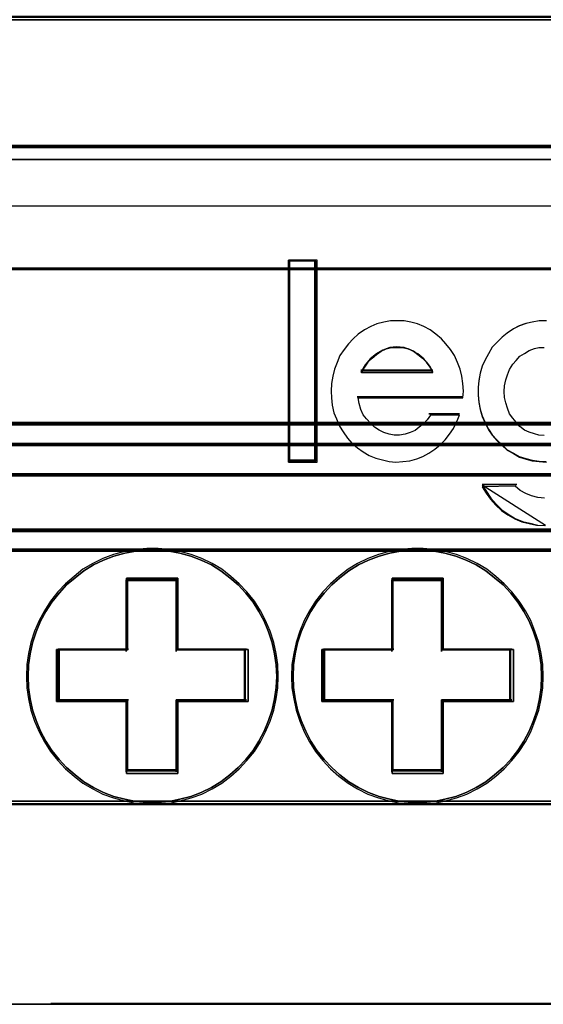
# Model space of a CAD drawing. Header units: millimetres. Extents: x 203 to 3426, y 719 to 2381.
# Tile 143 of 185: x 3361.81 to 3363.34, y 2287.22 to 2290.09. Entities that reach past the tile are written whole.
import ezdxf

# ---------------------------------------------------------------- set-up
doc = ezdxf.new("R2010")
doc.units = ezdxf.units.MM
doc.layers.add('45', color=7, linetype='Continuous')
doc.layers.add('E_Legrand_obudowy', color=7, linetype='Continuous')

# ---------------------------------------------------------------- blocks, each defined once
blk = doc.blocks.new('XL3 160 wnękowa 6x24M')
at = {"layer": 'E_Legrand_obudowy'}
blk.add_lwpolyline([(-215.641, -325.091), (215.545, -325.091), (215.545, -370.033), (-215.641, -370.033), (-215.641, -325.091)], dxfattribs=at)
blk = doc.blocks.new('BR 4P-10 125A (400408)')
at = {"layer": '45', "color": 139}
for points in [[(101.743, -16.477), (4.017, -16.477), (101.743, -16.477)], [(101.743, -16.477), (4.017, -16.477), (101.743, -16.477)], [(7.254, -20.012), (98.498, -20.012), (7.254, -20.012)], [(94.818, -23.471), (11.015, -23.471), (94.818, -23.471)], [(99.939, -27.82), (5.821, -27.82), (99.939, -27.82)], [(99.939, -28.411), (5.821, -28.411), (99.939, -28.411)], [(99.939, -29.259), (5.821, -29.259), (99.939, -29.259)], [(99.939, -30.824), (5.821, -30.824), (99.939, -30.824)], [(5.821, -31.382), (99.939, -31.382), (5.821, -31.382)], [(41.436, -34.967), (41.422, -34.641), (41.376, -34.336), (41.309, -34.025), (41.209, -33.713), (41.082, -33.415), (40.936, -33.144), (40.769, -32.88), (40.563, -32.622), (40.35, -32.392), (40.116, -32.188), (39.863, -31.992), (39.597, -31.829), (39.31, -31.694), (39.017, -31.579), (38.71, -31.497), (38.411, -31.443), (38.091, -31.409), (37.778, -31.409), (37.464, -31.443), (37.158, -31.497), (36.851, -31.579), (36.558, -31.694), (36.278, -31.829), (36.005, -31.992), (35.759, -32.188), (35.519, -32.392), (35.305, -32.622), (35.106, -32.88), (34.932, -33.144), (34.786, -33.415), (34.659, -33.713), (34.559, -34.025), (34.493, -34.336), (34.446, -34.641), (34.439, -34.967), (34.446, -35.285), (34.493, -35.597), (34.559, -35.909), (34.659, -36.214), (34.786, -36.512), (34.932, -36.79), (35.106, -37.054), (35.305, -37.305), (35.519, -37.535), (35.759, -37.745), (36.005, -37.935), (36.278, -38.097), (36.558, -38.24), (36.851, -38.348), (37.158, -38.429), (37.464, -38.49), (37.778, -38.524), (38.091, -38.524), (38.411, -38.49), (38.71, -38.429), (39.017, -38.348), (39.31, -38.24), (39.597, -38.097), (39.863, -37.935), (40.116, -37.745), (40.35, -37.535), (40.563, -37.305), (40.769, -37.054), (40.936, -36.79), (41.082, -36.512), (41.209, -36.214), (41.309, -35.909), (41.376, -35.597), (41.422, -35.285), (41.436, -34.967)], [(48.894, -34.967), (48.888, -34.641), (48.841, -34.336), (48.774, -34.025), (48.668, -33.713), (48.548, -33.415), (48.401, -33.144), (48.228, -32.88), (48.028, -32.622), (47.815, -32.392), (47.575, -32.188), (47.329, -31.992), (47.056, -31.829), (46.776, -31.694), (46.483, -31.579), (46.176, -31.497), (45.87, -31.443), (45.557, -31.409), (45.244, -31.409), (44.924, -31.443), (44.618, -31.497), (44.318, -31.579), (44.025, -31.694), (43.738, -31.829), (43.472, -31.992), (43.219, -32.188), (42.986, -32.392), (42.772, -32.622), (42.566, -32.88), (42.399, -33.144), (42.253, -33.415), (42.126, -33.713), (42.026, -34.025), (41.96, -34.336), (41.913, -34.641), (41.9, -34.967), (41.913, -35.285), (41.96, -35.597), (42.026, -35.909), (42.126, -36.214), (42.253, -36.512), (42.399, -36.79), (42.566, -37.054), (42.772, -37.305), (42.986, -37.535), (43.219, -37.745), (43.472, -37.935), (43.738, -38.097), (44.025, -38.24), (44.318, -38.348), (44.618, -38.429), (44.924, -38.49), (45.244, -38.524), (45.557, -38.524), (45.87, -38.49), (46.176, -38.429), (46.483, -38.348), (46.776, -38.24), (47.056, -38.097), (47.329, -37.935), (47.575, -37.745), (47.815, -37.535), (48.028, -37.305), (48.228, -37.054), (48.401, -36.79), (48.548, -36.512), (48.668, -36.214), (48.774, -35.909), (48.841, -35.597), (48.888, -35.285), (48.894, -34.967)], [(38.66, -32.25), (37.2, -32.25), (38.66, -32.25)], [(37.2, -32.25), (37.2, -34.263), (37.2, -32.25)], [(38.601, -34.263), (38.601, -32.25), (38.601, -34.263)], [(46.133, -32.25), (44.675, -32.25), (46.133, -32.25)], [(44.675, -32.25), (44.675, -34.263), (44.675, -32.25)], [(46.074, -34.263), (46.074, -32.25), (46.074, -34.263)], [(37.259, -34.204), (35.278, -34.204), (37.259, -34.204)], [(35.278, -34.204), (35.278, -35.688), (35.278, -34.204)], [(40.583, -34.204), (38.601, -34.204), (40.583, -34.204)], [(40.525, -35.688), (40.525, -34.204), (40.525, -35.688)], [(44.732, -34.204), (42.751, -34.204), (44.732, -34.204)], [(42.751, -34.204), (42.751, -35.688), (42.751, -34.204)], [(48.056, -34.204), (46.074, -34.204), (48.056, -34.204)], [(47.998, -35.688), (47.998, -34.204), (47.998, -35.688)], [(35.278, -35.629), (37.259, -35.629), (35.278, -35.629)], [(37.2, -35.629), (37.2, -37.657), (37.2, -35.629)], [(38.601, -37.657), (38.601, -35.629), (38.601, -37.657)], [(38.601, -35.629), (40.583, -35.629), (38.601, -35.629)], [(42.751, -35.629), (44.732, -35.629), (42.751, -35.629)], [(44.675, -35.629), (44.675, -37.657), (44.675, -35.629)], [(46.074, -37.657), (46.074, -35.629), (46.074, -37.657)], [(46.074, -35.629), (48.056, -35.629), (46.074, -35.629)], [(37.2, -37.599), (38.66, -37.599), (37.2, -37.599)], [(44.675, -37.599), (46.133, -37.599), (44.675, -37.599)], [(4.017, -38.485), (101.743, -38.485), (4.017, -38.485)], [(101.743, -38.58), (4.017, -38.58), (101.743, -38.58)], [(101.743, -38.58), (4.017, -38.58), (101.743, -38.58)]]:
    blk.add_lwpolyline(points, close=True, dxfattribs=at)
at = {"layer": '45', "color": 59}
for points in [[(7.254, -20.069), (98.498, -20.069), (98.498, -16.381), (7.254, -16.381), (7.254, -20.069)], [(7.283, -20.04), (98.471, -20.04), (98.471, -16.41), (7.283, -16.41), (7.283, -20.04)], [(98.498, -20.012), (7.254, -20.012), (7.254, -23.613), (10.501, -23.613), (10.501, -24.85), (10.501, -25.305), (11.017, -25.305), (11.017, -24.524), (11.017, -23.511), (94.815, -23.511), (94.815, -24.524), (94.815, -25.305), (95.258, -25.305), (95.258, -24.85), (95.258, -23.613), (98.498, -23.613), (98.498, -20.012)], [(98.471, -20.039), (7.283, -20.039), (7.283, -23.602), (10.528, -23.602), (10.528, -24.826), (10.528, -25.277), (11.043, -25.277), (11.043, -24.503), (11.043, -23.501), (94.791, -23.501), (94.791, -24.503), (94.791, -25.277), (95.233, -25.277), (95.233, -24.826), (95.233, -23.602), (98.471, -23.602), (98.471, -20.039)], [(11.015, -25.27), (11.015, -27.879), (94.818, -27.879), (94.818, -25.27), (94.818, -24.486), (94.818, -23.471), (11.015, -23.471), (11.015, -24.486), (11.015, -25.27)], [(11.044, -25.275), (11.044, -27.851), (94.791, -27.851), (94.791, -25.275), (94.791, -24.502), (94.791, -23.5), (11.044, -23.5), (11.044, -24.502), (11.044, -25.275)], [(5.821, -28.47), (99.939, -28.47), (99.939, -28.16), (99.939, -27.82), (96.514, -27.82), (94.815, -27.82), (11.018, -27.82), (9.305, -27.82), (5.821, -27.82), (5.821, -28.16), (5.821, -28.47)], [(5.85, -28.442), (99.912, -28.442), (99.912, -28.159), (99.912, -27.849), (96.489, -27.849), (94.791, -27.849), (11.043, -27.849), (9.332, -27.849), (5.85, -27.849), (5.85, -28.159), (5.85, -28.442)], [(5.821, -29.316), (99.939, -29.316), (99.939, -28.411), (5.821, -28.411), (5.821, -29.316)], [(5.85, -29.288), (99.912, -29.288), (99.912, -28.44), (5.85, -28.44), (5.85, -29.288)], [(5.821, -30.883), (99.939, -30.883), (99.939, -30.151), (99.939, -29.259), (5.821, -29.259), (5.821, -30.151), (5.821, -30.883)], [(5.85, -30.854), (99.912, -30.854), (99.912, -30.148), (99.912, -29.288), (5.85, -29.288), (5.85, -30.148), (5.85, -30.854)], [(99.939, -30.824), (5.821, -30.824), (5.821, -31.441), (99.939, -31.441), (99.939, -30.824)], [(99.912, -30.852), (5.85, -30.852), (5.85, -31.413), (99.912, -31.413), (99.912, -30.852)], [(99.938, -31.382), (5.822, -31.382), (4.017, -31.382), (4.017, -38.544), (101.743, -38.544), (101.743, -31.382), (99.938, -31.382)], [(40.807, -37.081), (40.976, -36.813), (41.124, -36.532), (41.253, -36.23), (41.354, -35.921), (41.421, -35.605), (41.469, -35.289), (41.482, -34.967), (41.469, -34.637), (41.421, -34.328), (41.354, -34.012), (41.253, -33.697), (41.124, -33.395), (40.976, -33.12), (40.807, -32.852), (40.598, -32.591), (40.382, -32.358), (40.145, -32.152), (39.889, -31.953), (39.619, -31.788), (39.328, -31.651), (39.031, -31.534), (38.721, -31.452), (38.417, -31.397), (38.093, -31.362), (37.775, -31.362), (37.458, -31.397), (37.147, -31.452), (36.837, -31.534), (36.54, -31.651), (36.256, -31.788), (35.979, -31.953), (35.73, -32.152), (35.486, -32.358), (35.27, -32.591), (35.068, -32.852), (34.892, -33.12), (34.744, -33.395), (34.615, -33.697), (34.514, -34.012), (34.447, -34.328), (34.399, -34.637), (34.393, -34.967), (34.399, -35.289), (34.447, -35.605), (34.514, -35.921), (34.615, -36.23), (34.744, -36.532), (34.892, -36.813), (35.068, -37.081), (35.27, -37.335), (35.486, -37.569), (35.73, -37.781), (35.979, -37.974), (36.256, -38.138), (36.54, -38.283), (36.837, -38.392), (37.147, -38.475), (37.458, -38.537), (37.775, -38.571), (38.093, -38.571), (38.417, -38.537), (38.721, -38.475), (39.031, -38.392), (39.328, -38.283), (39.619, -38.138), (39.889, -37.974), (40.145, -37.781), (40.382, -37.569), (40.598, -37.335), (40.807, -37.081)], [(41.309, -35.909), (41.209, -36.214), (41.082, -36.512), (40.936, -36.79), (40.769, -37.054), (40.563, -37.305), (40.35, -37.535), (40.116, -37.745), (39.863, -37.935), (39.597, -38.097), (39.31, -38.24), (39.017, -38.348), (38.71, -38.429), (38.411, -38.49), (38.091, -38.524), (37.778, -38.524), (37.464, -38.49), (37.158, -38.429), (36.851, -38.348), (36.558, -38.24), (36.278, -38.097), (36.005, -37.935), (35.759, -37.745), (35.519, -37.535), (35.305, -37.305), (35.106, -37.054), (34.932, -36.79), (34.786, -36.512), (34.659, -36.214), (34.559, -35.909), (34.493, -35.597), (34.446, -35.285), (34.439, -34.967), (34.446, -34.641), (34.493, -34.336), (34.559, -34.025), (34.659, -33.713), (34.786, -33.415), (34.932, -33.144), (35.106, -32.88), (35.305, -32.622), (35.519, -32.392), (35.759, -32.188), (36.005, -31.992), (36.278, -31.829), (36.558, -31.694), (36.851, -31.579), (37.158, -31.497), (37.464, -31.443), (37.778, -31.409), (38.091, -31.409), (38.411, -31.443), (38.71, -31.497), (39.017, -31.579), (39.31, -31.694), (39.597, -31.829), (39.863, -31.992), (40.116, -32.188), (40.35, -32.392), (40.563, -32.622), (40.769, -32.88), (40.936, -33.144), (41.082, -33.415), (41.209, -33.713), (41.309, -34.025), (41.376, -34.336), (41.422, -34.641), (41.436, -34.967), (41.422, -35.285), (41.376, -35.597), (41.309, -35.909)], [(48.266, -37.081), (48.441, -36.813), (48.59, -36.532), (48.711, -36.23), (48.819, -35.921), (48.887, -35.605), (48.934, -35.289), (48.941, -34.967), (48.934, -34.637), (48.887, -34.328), (48.819, -34.012), (48.711, -33.697), (48.59, -33.395), (48.441, -33.12), (48.266, -32.852), (48.063, -32.591), (47.847, -32.358), (47.604, -32.152), (47.355, -31.953), (47.078, -31.788), (46.794, -31.651), (46.497, -31.534), (46.187, -31.452), (45.876, -31.397), (45.559, -31.362), (45.242, -31.362), (44.918, -31.397), (44.607, -31.452), (44.303, -31.534), (44.006, -31.651), (43.716, -31.788), (43.446, -31.953), (43.19, -32.152), (42.953, -32.358), (42.737, -32.591), (42.528, -32.852), (42.359, -33.12), (42.211, -33.395), (42.083, -33.697), (41.981, -34.012), (41.914, -34.328), (41.867, -34.637), (41.853, -34.967), (41.867, -35.289), (41.914, -35.605), (41.981, -35.921), (42.083, -36.23), (42.211, -36.532), (42.359, -36.813), (42.528, -37.081), (42.737, -37.335), (42.953, -37.569), (43.19, -37.781), (43.446, -37.974), (43.716, -38.138), (44.006, -38.283), (44.303, -38.392), (44.607, -38.475), (44.918, -38.537), (45.242, -38.571), (45.559, -38.571), (45.876, -38.537), (46.187, -38.475), (46.497, -38.392), (46.794, -38.283), (47.078, -38.138), (47.355, -37.974), (47.604, -37.781), (47.847, -37.569), (48.063, -37.335), (48.266, -37.081)], [(48.668, -36.214), (48.548, -36.512), (48.401, -36.79), (48.228, -37.054), (48.028, -37.305), (47.815, -37.535), (47.575, -37.745), (47.329, -37.935), (47.056, -38.097), (46.776, -38.24), (46.483, -38.348), (46.176, -38.429), (45.87, -38.49), (45.557, -38.524), (45.244, -38.524), (44.924, -38.49), (44.618, -38.429), (44.318, -38.348), (44.025, -38.24), (43.738, -38.097), (43.472, -37.935), (43.219, -37.745), (42.986, -37.535), (42.772, -37.305), (42.566, -37.054), (42.399, -36.79), (42.253, -36.512), (42.126, -36.214), (42.026, -35.909), (41.96, -35.597), (41.913, -35.285), (41.9, -34.967), (41.913, -34.641), (41.96, -34.336), (42.026, -34.025), (42.126, -33.713), (42.253, -33.415), (42.399, -33.144), (42.566, -32.88), (42.772, -32.622), (42.986, -32.392), (43.219, -32.188), (43.472, -31.992), (43.738, -31.829), (44.025, -31.694), (44.318, -31.579), (44.618, -31.497), (44.924, -31.443), (45.244, -31.409), (45.557, -31.409), (45.87, -31.443), (46.176, -31.497), (46.483, -31.579), (46.776, -31.694), (47.056, -31.829), (47.329, -31.992), (47.575, -32.188), (47.815, -32.392), (48.028, -32.622), (48.228, -32.88), (48.401, -33.144), (48.548, -33.415), (48.668, -33.713), (48.774, -34.025), (48.841, -34.336), (48.888, -34.641), (48.894, -34.967), (48.888, -35.285), (48.841, -35.597), (48.774, -35.909), (48.668, -36.214)], [(40.629, -35.679), (38.651, -35.679), (38.651, -37.705), (37.21, -37.705), (37.21, -35.679), (35.231, -35.679), (35.231, -34.213), (37.21, -34.213), (37.21, -32.201), (38.651, -32.201), (38.651, -34.213), (40.629, -34.213), (40.629, -35.679)], [(35.231, -34.213), (35.231, -35.679), (37.21, -35.679), (37.21, -37.705), (38.651, -37.705), (38.651, -35.679), (40.629, -35.679), (40.629, -34.213), (38.651, -34.213), (38.651, -32.201), (37.21, -32.201), (37.21, -34.213), (35.231, -34.213)], [(35.306, -34.233), (35.306, -35.658), (37.23, -35.658), (37.23, -37.628), (38.631, -37.628), (38.631, -35.658), (40.554, -35.658), (40.554, -34.233), (38.631, -34.233), (38.631, -32.277), (37.23, -32.277), (37.23, -34.233), (35.306, -34.233)], [(48.102, -35.679), (46.125, -35.679), (46.125, -37.705), (44.684, -37.705), (44.684, -35.679), (42.706, -35.679), (42.706, -34.213), (44.684, -34.213), (44.684, -32.201), (46.125, -32.201), (46.125, -34.213), (48.102, -34.213), (48.102, -35.679)], [(42.706, -34.213), (42.706, -35.679), (44.684, -35.679), (44.684, -37.705), (46.125, -37.705), (46.125, -35.679), (48.102, -35.679), (48.102, -34.213), (46.125, -34.213), (46.125, -32.201), (44.684, -32.201), (44.684, -34.213), (42.706, -34.213)], [(42.779, -34.233), (42.779, -35.658), (44.703, -35.658), (44.703, -37.628), (46.104, -37.628), (46.104, -35.658), (48.027, -35.658), (48.027, -34.233), (46.104, -34.233), (46.104, -32.277), (44.703, -32.277), (44.703, -34.233), (42.779, -34.233)]]:
    blk.add_lwpolyline(points, close=True, dxfattribs=at)
at = {"layer": '45', "color": 150}
for points in [[(-0.047, -20.407), (105.774, -20.407), (-0.047, -20.407)], [(41.767, -23.243), (41.767, -28.934), (41.767, -23.243)], [(42.572, -28.934), (42.572, -23.243), (41.767, -23.243), (41.767, -28.934), (42.572, -28.934)], [(42.572, -28.934), (42.572, -23.243), (41.767, -23.243), (41.767, -28.934), (42.572, -28.934)], [(42.572, -28.934), (42.572, -23.243), (41.767, -23.243), (41.767, -28.934), (42.572, -28.934)], [(42.543, -28.905), (42.543, -23.272), (41.796, -23.272), (41.796, -28.905), (42.543, -28.905)], [(42.514, -23.243), (42.514, -28.934), (42.514, -23.243)], [(43.016, -26.512), (42.983, -26.717), (42.969, -26.935), (42.983, -27.126), (42.996, -27.331), (43.043, -27.549), (43.124, -27.719), (43.204, -27.917), (43.312, -28.081), (43.432, -28.258), (43.553, -28.402), (43.714, -28.531), (43.869, -28.647), (44.036, -28.743), (44.224, -28.825), (44.419, -28.872), (44.607, -28.92), (44.795, -28.934), (44.989, -28.92), (45.184, -28.9), (45.379, -28.838), (45.553, -28.777), (45.721, -28.681), (45.889, -28.565), (46.043, -28.449), (46.184, -28.306), (46.305, -28.142), (46.412, -27.986), (46.506, -27.788), (46.587, -27.61), (45.768, -27.61), (45.674, -27.74), (45.58, -27.849), (45.453, -27.951), (45.332, -28.047), (45.198, -28.095), (45.057, -28.142), (44.895, -28.177), (44.748, -28.177), (44.607, -28.142), (44.453, -28.095), (44.318, -28.033), (44.191, -27.951), (44.083, -27.849), (43.969, -27.719), (43.869, -27.597), (43.808, -27.453), (43.761, -27.283), (43.728, -27.126), (46.681, -27.126), (46.694, -26.935), (46.681, -26.717), (46.647, -26.512), (46.6, -26.314), (46.526, -26.123), (46.446, -25.932), (46.332, -25.761), (46.204, -25.605), (46.077, -25.461), (45.916, -25.325), (45.755, -25.209), (45.58, -25.113), (45.406, -25.038), (45.211, -24.991), (45.023, -24.95), (44.835, -24.95), (44.64, -24.95), (44.453, -24.991), (44.258, -25.038), (44.083, -25.113), (43.909, -25.209), (43.728, -25.325), (43.587, -25.461), (43.459, -25.605), (43.332, -25.761), (43.218, -25.932), (43.137, -26.123), (43.063, -26.314), (43.016, -26.512)], [(43.016, -26.512), (42.983, -26.717), (42.969, -26.935), (42.983, -27.126), (42.996, -27.331), (43.043, -27.549), (43.124, -27.719), (43.204, -27.917), (43.312, -28.081), (43.432, -28.258), (43.553, -28.402), (43.714, -28.531), (43.869, -28.647), (44.036, -28.743), (44.224, -28.825), (44.419, -28.872), (44.607, -28.92), (44.795, -28.934), (44.989, -28.92), (45.184, -28.9), (45.379, -28.838), (45.553, -28.777), (45.721, -28.681), (45.889, -28.565), (46.043, -28.449), (46.184, -28.306), (46.305, -28.142), (46.412, -27.986), (46.506, -27.788), (46.587, -27.61), (45.768, -27.61), (45.674, -27.74), (45.58, -27.849), (45.453, -27.951), (45.332, -28.047), (45.198, -28.095), (45.057, -28.142), (44.895, -28.177), (44.748, -28.177), (44.607, -28.142), (44.453, -28.095), (44.318, -28.033), (44.191, -27.951), (44.083, -27.849), (43.969, -27.719), (43.869, -27.597), (43.808, -27.453), (43.761, -27.283), (43.728, -27.126), (46.681, -27.126), (46.694, -26.935), (46.681, -26.717), (46.647, -26.512), (46.6, -26.314), (46.526, -26.123), (46.446, -25.932), (46.332, -25.761), (46.204, -25.605), (46.077, -25.461), (45.916, -25.325), (45.755, -25.209), (45.58, -25.113), (45.406, -25.038), (45.211, -24.991), (45.023, -24.95), (44.835, -24.95), (44.64, -24.95), (44.453, -24.991), (44.258, -25.038), (44.083, -25.113), (43.909, -25.209), (43.728, -25.325), (43.587, -25.461), (43.459, -25.605), (43.332, -25.761), (43.218, -25.932), (43.137, -26.123), (43.063, -26.314), (43.016, -26.512)], [(43.016, -26.512), (42.983, -26.717), (42.969, -26.935), (42.983, -27.126), (42.996, -27.331), (43.043, -27.549), (43.124, -27.719), (43.204, -27.917), (43.312, -28.081), (43.432, -28.258), (43.553, -28.402), (43.714, -28.531), (43.869, -28.647), (44.036, -28.743), (44.224, -28.825), (44.419, -28.872), (44.607, -28.92), (44.795, -28.934), (44.989, -28.92), (45.184, -28.9), (45.379, -28.838), (45.553, -28.777), (45.721, -28.681), (45.889, -28.565), (46.043, -28.449), (46.184, -28.306), (46.305, -28.142), (46.412, -27.986), (46.506, -27.788), (46.587, -27.61), (45.768, -27.61), (45.674, -27.74), (45.58, -27.849), (45.453, -27.951), (45.332, -28.047), (45.198, -28.095), (45.057, -28.142), (44.895, -28.177), (44.748, -28.177), (44.607, -28.142), (44.453, -28.095), (44.318, -28.033), (44.191, -27.951), (44.083, -27.849), (43.969, -27.719), (43.869, -27.597), (43.808, -27.453), (43.761, -27.283), (43.728, -27.126), (46.681, -27.126), (46.694, -26.935), (46.681, -26.717), (46.647, -26.512), (46.6, -26.314), (46.526, -26.123), (46.446, -25.932), (46.332, -25.761), (46.204, -25.605), (46.077, -25.461), (45.916, -25.325), (45.755, -25.209), (45.58, -25.113), (45.406, -25.038), (45.211, -24.991), (45.023, -24.95), (44.835, -24.95), (44.64, -24.95), (44.453, -24.991), (44.258, -25.038), (44.083, -25.113), (43.909, -25.209), (43.728, -25.325), (43.587, -25.461), (43.459, -25.605), (43.332, -25.761), (43.218, -25.932), (43.137, -26.123), (43.063, -26.314), (43.016, -26.512)], [(45.836, -26.401), (45.72, -26.196), (45.577, -26.02), (45.414, -25.888), (45.217, -25.778), (45.026, -25.704), (44.815, -25.69), (44.625, -25.704), (44.427, -25.778), (44.25, -25.888), (44.073, -26.02), (43.93, -26.196), (43.808, -26.401), (45.836, -26.401)], [(45.836, -26.414), (45.754, -26.26), (45.659, -26.12), (45.543, -26.003), (45.414, -25.9), (45.285, -25.805), (45.142, -25.739), (44.979, -25.702), (44.836, -25.702), (44.673, -25.702), (44.523, -25.739), (44.38, -25.805), (44.251, -25.9), (44.122, -26.003), (44.006, -26.12), (43.911, -26.26), (43.829, -26.414), (45.836, -26.414)], [(45.836, -26.401), (43.829, -26.401), (43.911, -26.261), (44.006, -26.122), (44.122, -26.004), (44.251, -25.901), (44.38, -25.805), (44.523, -25.739), (44.673, -25.702), (44.836, -25.702), (44.979, -25.702), (45.142, -25.739), (45.285, -25.805), (45.414, -25.901), (45.543, -26.004), (45.659, -26.122), (45.754, -26.261), (45.836, -26.401)], [(45.836, -26.401), (43.829, -26.401), (43.911, -26.261), (44.006, -26.122), (44.122, -26.004), (44.251, -25.901), (44.38, -25.805), (44.523, -25.739), (44.673, -25.702), (44.836, -25.702), (44.979, -25.702), (45.142, -25.739), (45.285, -25.805), (45.414, -25.901), (45.543, -26.004), (45.659, -26.122), (45.754, -26.261), (45.836, -26.401)], [(45.836, -26.401), (43.829, -26.401), (43.911, -26.261), (44.006, -26.122), (44.122, -26.004), (44.251, -25.901), (44.38, -25.805), (44.523, -25.739), (44.673, -25.702), (44.836, -25.702), (44.979, -25.702), (45.142, -25.739), (45.285, -25.805), (45.414, -25.901), (45.543, -26.004), (45.659, -26.122), (45.754, -26.261), (45.836, -26.401)], [(45.836, -26.342), (43.808, -26.342), (45.836, -26.342)], [(43.808, -26.342), (45.836, -26.342), (43.808, -26.342)], [(43.702, -27.094), (46.682, -27.094), (43.702, -27.094)], [(45.725, -27.572), (46.588, -27.572), (45.725, -27.572)], [(41.767, -28.875), (42.572, -28.875), (41.767, -28.875)], [(47.224, -29.568), (48.196, -29.568), (47.224, -29.568)], [(47.224, -29.58), (47.341, -29.765), (47.464, -29.949), (47.614, -30.119), (47.778, -30.282), (47.955, -30.402), (48.153, -30.523), (48.358, -30.608), (48.57, -30.657), (48.782, -30.707), (49.007, -30.721), (47.224, -29.58)], [(3.97, -44.204), (101.711, -44.204), (3.97, -44.204)], [(35.073, -44.184), (70.654, -44.184), (35.073, -44.184)], [(35.073, -44.184), (70.654, -44.184), (35.073, -44.184)]]:
    blk.add_lwpolyline(points, close=True, dxfattribs=at)
for points in [[(49.025, -24.95), (48.824, -24.95), (48.629, -24.991), (48.454, -25.025), (48.266, -25.093), (48.105, -25.181), (47.924, -25.297), (47.783, -25.412), (47.642, -25.554), (47.508, -25.697), (47.4, -25.88), (47.306, -26.05), (47.226, -26.227), (47.165, -26.424), (47.132, -26.634), (47.112, -26.824), (47.112, -27.035), (47.132, -27.245), (47.165, -27.442), (47.226, -27.632), (47.306, -27.822), (47.4, -28.005), (47.508, -28.162), (47.642, -28.318), (47.783, -28.447), (47.924, -28.583), (48.105, -28.678), (48.266, -28.773), (48.454, -28.834), (48.629, -28.881), (48.824, -28.902), (49.025, -28.915)], [(48.978, -29.947), (48.79, -29.927), (48.616, -29.879), (48.454, -29.818), (48.293, -29.737), (48.152, -29.614), (48.152, -29.614), (47.226, -29.628), (47.34, -29.805), (47.461, -29.981), (47.608, -30.144), (47.77, -30.3), (47.944, -30.416), (48.139, -30.531), (48.34, -30.613), (48.548, -30.66), (48.757, -30.708), (48.978, -30.721)], [(49.025, -24.95), (48.824, -24.95), (48.629, -24.991), (48.454, -25.025), (48.266, -25.093), (48.105, -25.181), (47.924, -25.297), (47.783, -25.412), (47.642, -25.554), (47.508, -25.697), (47.4, -25.88), (47.306, -26.05), (47.226, -26.227), (47.165, -26.424), (47.132, -26.634), (47.112, -26.824), (47.112, -27.035), (47.132, -27.245), (47.165, -27.442), (47.226, -27.632), (47.306, -27.822), (47.4, -28.005), (47.508, -28.162), (47.642, -28.318), (47.783, -28.447), (47.924, -28.583), (48.105, -28.678), (48.266, -28.773), (48.454, -28.834), (48.629, -28.881), (48.824, -28.902), (49.025, -28.915)], [(48.978, -29.947), (48.79, -29.927), (48.616, -29.879), (48.454, -29.818), (48.293, -29.737), (48.152, -29.614), (48.152, -29.614), (47.226, -29.628), (47.34, -29.805), (47.461, -29.981), (47.608, -30.144), (47.77, -30.3), (47.944, -30.416), (48.139, -30.531), (48.34, -30.613), (48.548, -30.66), (48.757, -30.708), (48.978, -30.721)], [(49.033, -24.95), (48.831, -24.95), (48.635, -24.991), (48.46, -25.025), (48.271, -25.093), (48.109, -25.182), (47.927, -25.298), (47.786, -25.414), (47.644, -25.557), (47.509, -25.7), (47.402, -25.884), (47.307, -26.055), (47.226, -26.232), (47.166, -26.43), (47.132, -26.642), (47.112, -26.833), (47.112, -27.044), (47.132, -27.256), (47.166, -27.453), (47.226, -27.644), (47.307, -27.835), (47.402, -28.02), (47.509, -28.177), (47.644, -28.333), (47.786, -28.463), (47.927, -28.6), (48.109, -28.695), (48.271, -28.791), (48.46, -28.852), (48.635, -28.9), (48.831, -28.92), (49.033, -28.934)], [(48.965, -28.188), (48.823, -28.175), (48.694, -28.14), (48.545, -28.092), (48.416, -28.03), (48.287, -27.927), (48.178, -27.81), (48.083, -27.699), (47.995, -27.569), (47.934, -27.417), (47.887, -27.259), (47.853, -27.114), (47.839, -26.949), (47.853, -26.783), (47.887, -26.618), (47.934, -26.474), (47.995, -26.322), (48.083, -26.177), (48.178, -26.067), (48.287, -25.95), (48.416, -25.874), (48.545, -25.785), (48.694, -25.737), (48.823, -25.702), (48.965, -25.702)], [(48.965, -28.188), (48.823, -28.175), (48.694, -28.14), (48.545, -28.092), (48.416, -28.03), (48.287, -27.927), (48.178, -27.81), (48.083, -27.699), (47.995, -27.569), (47.934, -27.417), (47.887, -27.259), (47.853, -27.114), (47.839, -26.949), (47.853, -26.783), (47.887, -26.618), (47.934, -26.474), (47.995, -26.322), (48.083, -26.177), (48.178, -26.067), (48.287, -25.95), (48.416, -25.874), (48.545, -25.785), (48.694, -25.737), (48.823, -25.702), (48.965, -25.702)], [(48.965, -28.188), (48.823, -28.175), (48.694, -28.14), (48.545, -28.092), (48.416, -28.03), (48.287, -27.927), (48.178, -27.81), (48.083, -27.699), (47.995, -27.569), (47.934, -27.417), (47.887, -27.259), (47.853, -27.114), (47.839, -26.949), (47.853, -26.783), (47.887, -26.618), (47.934, -26.474), (47.995, -26.322), (48.083, -26.177), (48.178, -26.067), (48.287, -25.95), (48.416, -25.874), (48.545, -25.785), (48.694, -25.737), (48.823, -25.702), (48.965, -25.702)]]:
    blk.add_lwpolyline(points, dxfattribs=at)
blk = doc.blocks.new('G$C3556625F')
at = {"linetype": 'Continuous', "xscale": 0.103478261, "yscale": 0.103478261, "zscale": 0.103478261}
blk.add_blockref('BR 4P-10 125A (400408)', (-82.7515, 84.6469), dxfattribs=at)
at = {"layer": 'E_Legrand_obudowy', "color": 67, "true_color": 0x727430, "xscale": 0.1, "yscale": 0.1, "zscale": 0.1}
blk.add_blockref('XL3 160 wnękowa 6x24M', (-68.6374, 119.4025), dxfattribs=at)

msp = doc.modelspace()

# ---------------------------------------------------------------- block references
msp.add_blockref('G$C3556625F', (3441.0223, 2207.1429))

doc.saveas('drawing.dxf')
